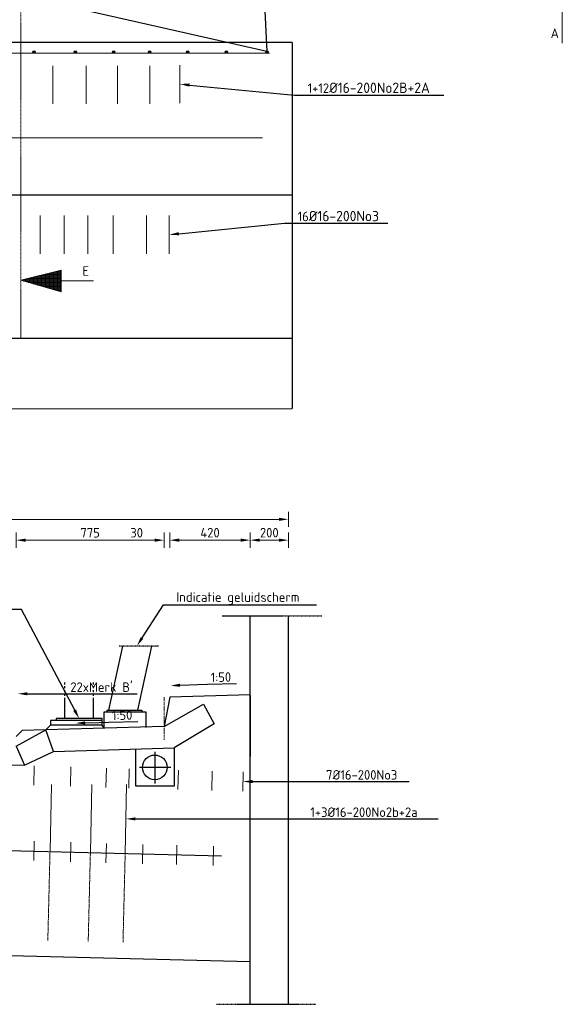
# Model space of a CAD drawing. Header units: millimetres. Extents: x -8028558 to 327273, y -63352 to 83293.
# Tile 168 of 195: x 260904 to 263743, y 4757 to 9914. Entities that reach past the tile are written whole.
import ezdxf
from ezdxf import colors
from ezdxf.entities.mleader import LeaderData, LeaderLine
from ezdxf.math import Vec2, Vec3

# ---------------------------------------------------------------- set-up
doc = ezdxf.new("R2010")
doc.units = ezdxf.units.MM
for name, pattern in [('NLCS-HIDDEN', [4, 2, -2]), ('XX-AFBREEK', [7, 4, -1, 1, -1]), ('XX-HART', [13, 4, -2, 1, -2, 4])]:
    doc.linetypes.add(name, pattern=pattern)
for name, color, linetype, lineweight in [('B-CO-AM-AS_KUNSTWERK_GELUIDSWERENDEVOORZIENING-GD', 10, 'Continuous', 25), ('B-CO-BC-AFBREEKLIJN-G', 7, 'XX-AFBREEK', 18), ('B-CO-BC-AFBREEKLIJN-GD', 7, 'XX-AFBREEK', 25), ('B-CO-BC-BETONVORM-GD', 90, 'Continuous', 25), ('B-CO-BC-BETONVORM_GEWAPEND-T70', 210, 'Continuous', 70), ('B-CO-BC-STORTNAAD-GD', 10, 'BC-STORTNAAD', 25), ('B-CO-BC-WAPENING-G', 170, 'Continuous', 18), ('B-CO-BC-WAPENING-GD', 130, 'Continuous', 25), ('B-CO-BC-WAPENING_HOOFDWAPENING-G', 170, 'Continuous', 18), ('B-CO-BC-WAPENING_HOOFDWAPENING-GN', 140, 'NLCS-HIDDEN', 13), ('N-CO-BC-WAPENING_LOOPLIJN-G', 10, 'Continuous', 18), ('X-XX-AL-HARTLIJN-G', 7, 'XX-HART', 18), ('X-XX-AL-M', 7, 'Continuous', 18), ('X-XX-AL-VERWIJZING-T25', 7, 'Continuous', 25)]:
    doc.layers.add(name, color=color, linetype=linetype, lineweight=lineweight)
doc.styles.add('NLCS-ISO-MM20-T25', font='NLCS-ISO.ttf', dxfattribs={"height": 50})
doc.linetypes.add('BC-STORTNAAD', pattern='A,15,-1,[175,NLCS.SHX,S=1,R=0,X=0,Y=0],-1', length=17)
doc.dimstyles.new('NLCS-MM20-T25-PIJL_L0_H4', dxfattribs={"dimscale": 20, "dimtxt": 2.5, "dimasz": 2.5, "dimexe": 2, "dimexo": 2, "dimgap": 0.7, "dimtad": 1, "dimdec": 0, "dimzin": 0, "dimdsep": 46, "dimtxsty": 'NLCS-ISO-MM20-T25', "dimcen": 0, "dimdle": 2, "dimclrd": 256, "dimclre": 256, "dimclrt": 256, "dimadec": 4, "dimazin": 0, "dimtfac": 1, "dimtdec": 3, "dimtofl": 0, "dimtmove": 0, "dimatfit": 3, "dimfxl": 2, "dimfxlon": 1, "dimtfillclr": 256, "dimtolj": 1, "dimtzin": 0, "dimlwd": -1, "dimlwe": -1, "dimarcsym": 0})

# ---------------------------------------------------------------- blocks, each defined once
blk = doc.blocks.new('*D1284')
at = {"layer": 'X-XX-AL-M', "transparency": 16777216}
for p, q in [((262109.8, 7148.2), (262109.8, 7228.2)), ((262309.8, 7148.2), (262309.8, 7228.2)), ((262259.8, 7188.2), (262159.8, 7188.2))]:
    blk.add_line(p, q, dxfattribs=at)
for points in [[(262159.8, 7196.5), (262159.8, 7179.8), (262109.8, 7188.2)], [(262259.8, 7196.5), (262259.8, 7179.8), (262309.8, 7188.2)]]:
    blk.add_solid(points, dxfattribs=at)
at = {"layer": 'X-XX-AL-M', "transparency": 16777216, "insert": (262209.8, 7227.2), "char_height": 50, "attachment_point": 5, "style": 'NLCS-ISO-MM20-T25'}
blk.add_mtext('\\A1;200', dxfattribs=at)
blk = doc.blocks.new('*D1285')
at = {"layer": 'X-XX-AL-M', "transparency": 16777216}
for p, q in [((261689.6, 7148.2), (261689.6, 7228.2)), ((262109.8, 7148.2), (262109.8, 7228.2)), ((262059.8, 7188.2), (261739.6, 7188.2))]:
    blk.add_line(p, q, dxfattribs=at)
for points in [[(261739.6, 7196.5), (261739.6, 7179.8), (261689.6, 7188.2)], [(262059.8, 7196.5), (262059.8, 7179.8), (262109.8, 7188.2)]]:
    blk.add_solid(points, dxfattribs=at)
at = {"layer": 'X-XX-AL-M', "transparency": 16777216, "insert": (261899.7, 7227.2), "char_height": 50, "attachment_point": 5, "style": 'NLCS-ISO-MM20-T25'}
blk.add_mtext('\\A1;420', dxfattribs=at)
blk = doc.blocks.new('*D1322')
at = {"layer": 'X-XX-AL-M', "transparency": 16777216}
for p, q in [((261659.6, 7148), (261659.6, 7228)), ((261689.6, 7148), (261689.6, 7228)), ((261609.6, 7188), (261471.6, 7188)), ((261739.6, 7188), (261789.6, 7188))]:
    blk.add_line(p, q, dxfattribs=at)
for points in [[(261609.6, 7196.3), (261609.6, 7179.6), (261659.6, 7188)], [(261739.6, 7196.3), (261739.6, 7179.6), (261689.6, 7188)]]:
    blk.add_solid(points, dxfattribs=at)
at = {"layer": 'X-XX-AL-M', "transparency": 16777216, "insert": (261515.6, 7227), "char_height": 50, "attachment_point": 5, "style": 'NLCS-ISO-MM20-T25'}
blk.add_mtext('\\A1;30', dxfattribs=at)
blk = doc.blocks.new('*D1323')
at = {"layer": 'X-XX-AL-M', "transparency": 16777216}
for p, q in [((260884.5, 7148), (260884.5, 7228)), ((261659.6, 7148), (261659.6, 7228)), ((261609.6, 7188), (260934.5, 7188))]:
    blk.add_line(p, q, dxfattribs=at)
for points in [[(260934.5, 7196.3), (260934.5, 7179.6), (260884.5, 7188)], [(261609.6, 7196.3), (261609.6, 7179.6), (261659.6, 7188)]]:
    blk.add_solid(points, dxfattribs=at)
at = {"layer": 'X-XX-AL-M', "transparency": 16777216, "insert": (261272.1, 7227), "char_height": 50, "attachment_point": 5, "style": 'NLCS-ISO-MM20-T25'}
blk.add_mtext('\\A1;775', dxfattribs=at)
blk = doc.blocks.new('*D965')
at = {"layer": 'X-XX-AL-M', "transparency": 16777216}
for p, q in [((242734.8, 7257.1), (242734.8, 7337.1)), ((262309.8, 7257.1), (262309.8, 7337.1)), ((262259.8, 7297.1), (242784.8, 7297.1))]:
    blk.add_line(p, q, dxfattribs=at)
for points in [[(242784.8, 7305.4), (242784.8, 7288.8), (242734.8, 7297.1)], [(262259.8, 7305.4), (262259.8, 7288.8), (262309.8, 7297.1)]]:
    blk.add_solid(points, dxfattribs=at)
at = {"layer": 'X-XX-AL-M', "transparency": 16777216, "insert": (252522.3, 7336.1), "char_height": 50, "attachment_point": 5, "style": 'NLCS-ISO-MM20-T25'}
blk.add_mtext('\\A1;19575', dxfattribs=at)

msp = doc.modelspace()

# ---------------------------------------------------------------- hatches: boundary and pattern name
at = {"layer": 'B-CO-BC-BETONVORM-GD', "true_color": 0x939598}
h = msp.add_hatch(color=252, dxfattribs=at)
h.dxf.hatch_style = 1
h.paths.add_polyline_path([(260972.1, 9744.7, 1), (260984.1, 9744.7, 1)])
h = msp.add_hatch(color=252, dxfattribs=at)
h.dxf.hatch_style = 1
h.paths.add_polyline_path([(261188, 9744.7, 1), (261200, 9744.7, 1)])
h = msp.add_hatch(color=252, dxfattribs=at)
h.dxf.hatch_style = 1
h.paths.add_polyline_path([(261389.4, 9744.7, 1), (261401.4, 9744.7, 1)])
h = msp.add_hatch(color=252, dxfattribs=at)
h.dxf.hatch_style = 1
h.paths.add_polyline_path([(261577.5, 9744.7, 1), (261589.5, 9744.7, 1)])
h = msp.add_hatch(color=252, dxfattribs=at)
h.dxf.hatch_style = 1
h.paths.add_polyline_path([(261776.9, 9744.7, 1), (261788.9, 9744.7, 1)])
h = msp.add_hatch(color=252, dxfattribs=at)
h.dxf.hatch_style = 1
h.paths.add_polyline_path([(261979, 9744.7, 1), (261991, 9744.7, 1)])
h = msp.add_hatch(color=252, dxfattribs=at)
h.dxf.hatch_style = 1
h.paths.add_polyline_path([(262192.3, 9744.7, 1), (262204.3, 9744.7, 1)])
at = {"layer": 'N-CO-BC-WAPENING_LOOPLIJN-G', "ltscale": 500, "true_color": 0x636466}
h = msp.add_hatch(dxfattribs=at)
h.set_pattern_fill('ANGLE', color=251)
h.set_pattern_definition([(0, (-1407440.218, -156601.479), (0, 6.985), [5.08, -1.905]), (90, (-1407440.218, -156601.479), (-6.985, 4e-16), [5.08, -1.905])])
h.paths.add_polyline_path([(261121.4, 8489.2), (261121.4, 8601.7), (260910, 8548.9), (260910, 8548.6)])

# ---------------------------------------------------------------- linework, layer by layer
at = {"layer": 'B-CO-AM-AS_KUNSTWERK_GELUIDSWERENDEVOORZIENING-GD', "flags": 128}
for points in [[(261370.4, 6298.4), (261443.5, 6633.8)], [(261521.5, 6298.4), (261594.7, 6633.8)], [(261361.9, 6288.4), (261361.9, 6298.4), (261541.9, 6298.4), (261541.9, 6288.4)], [(261345.4, 6203.3), (261345.4, 6288.4), (261563.7, 6288.4), (261563.7, 6207.7)]]:
    msp.add_lwpolyline(points, dxfattribs=at)
at = {"layer": 'B-CO-BC-AFBREEKLIJN-G', "flags": 128}
msp.add_lwpolyline([(260909.4, 8246.4), (260910, 12661.8)], dxfattribs=at)
at = {"layer": 'B-CO-BC-AFBREEKLIJN-GD', "flags": 128}
for points in [[(261963.3, 6791.5), (262484.2, 6791.5)], [(261630.6, 6633.8), (261422.7, 6633.8)], [(261933.3, 4757.4), (262454.2, 4757.4)]]:
    msp.add_lwpolyline(points, dxfattribs=at)
at = {"layer": 'B-CO-BC-BETONVORM-GD', "flags": 128}
for points in [[(262329.6, 9794.7), (243104.6, 9794.7)], [(262329.6, 9794.6), (262329.6, 7876.9)], [(262329.6, 8994.7), (242955.6, 8994.7)], [(244180.6, 8246.4), (262329.6, 8246.4)], [(244914.4, 7875.3), (262329.6, 7876.9)], [(244935.4, 7875.3), (262329.6, 7876.9)], [(262109.8, 4757.4), (262109.8, 6791.5)], [(262309.8, 4757.4), (262309.8, 6791.5)], [(242729.6, 6465.3), (260928.8, 6010.3)], [(261139.5, 6432.9), (261139.5, 6442.9)], [(261139.5, 6412.9), (261139.5, 6422.9)], [(261139.5, 6392.9), (261139.5, 6402.9)], [(261289.5, 6432.9), (261289.5, 6442.9)], [(261289.5, 6412.9), (261289.5, 6422.9)], [(261289.5, 6392.9), (261289.5, 6402.9)], [(261139.5, 6372.9), (261139.5, 6382.9)], [(261139.5, 6253.5), (261139.5, 6362.9)], [(261289.5, 6372.9), (261289.5, 6382.9)], [(261289.5, 6253.5), (261289.5, 6362.9)], [(261689.6, 6366), (261659.6, 6212.7)], [(262109.8, 6378.6), (261689.6, 6366)], [(262109.8, 6375), (262109.8, 6055)], [(261659.6, 6212.7), (261864.8, 6328.6)], [(261864.8, 6328.6), (261922.1, 6227)], [(261334.5, 6218.5), (261334.5, 6243.5), (261064.5, 6243.5), (261064.5, 6218.5)], [(261334.5, 6243.5), (261334.5, 6253.5), (261094.5, 6253.5), (261094.5, 6243.5)], [(260916.7, 6190.5), (260884.5, 6160)], [(260884.6, 6109.7), (261040.2, 6194.2)], [(261659.6, 6212.7), (260916.7, 6190.5)], [(261064.5, 6218.5), (261040.2, 6194.2)], [(261080.9, 6080.9), (261040.2, 6194.2)], [(261334.5, 6218.5), (261064.5, 6218.5)], [(261345.4, 6203.3), (261334.3, 6218.6)], [(261922.1, 6227), (261712, 6099.8)], [(260884.6, 6109.7), (260928.8, 6010.3)], [(261080.9, 6080.9), (261712, 6099.8)], [(261512, 5899.8), (261512, 6093.8)], [(261712, 6099.8), (261712, 5899.8)], [(260928.8, 6010.3), (261080.9, 6080.9)], [(261610.5, 6079.1), (261610.5, 5914.2)], [(261694.1, 5998.3), (261530.9, 5998.3)], [(261712, 5899.8), (261512, 5899.8)], [(262109.8, 4980.5), (242704.6, 5465.6)]]:
    msp.add_lwpolyline(points, dxfattribs=at)
at = {"layer": 'B-CO-BC-BETONVORM-GD'}
msp.add_circle((261610.5, 5998.3), 64.5, dxfattribs=at)
at = {"layer": 'B-CO-BC-STORTNAAD-GD', "flags": 128}
msp.add_lwpolyline([(242718.4, 6015.4), (261959.6, 5534.4)], dxfattribs=at)
at = {"layer": 'B-CO-BC-WAPENING-G', "flags": 128}
for points in [[(263743.3, 9959.5), (263743.3, 9791)], [(261121.4, 8545.4), (261289.9, 8545.4)]]:
    msp.add_lwpolyline(points, dxfattribs=at)
at = {"layer": 'B-CO-BC-WAPENING-GD'}
for centre in [(260978.1, 9744.7), (261194, 9744.7), (261395.4, 9744.7), (261583.5, 9744.7), (261782.9, 9744.7), (261985, 9744.7), (262198.3, 9744.7)]:
    msp.add_circle(centre, 6, dxfattribs=at)
at = {"layer": 'B-CO-BC-WAPENING_HOOFDWAPENING-G', "flags": 128}
for points in [[(262210.3, 9738.7), (260774.8, 9738.7)], [(261076.5, 9672.3), (261076.5, 9472.3)], [(261252, 9672.3), (261252, 9472.3)], [(261414.7, 9672.3), (261414.7, 9472.3)], [(261585.4, 9672.3), (261585.4, 9472.3)], [(261742, 9676.3), (261742, 9476.3)], [(262175.1, 9295.9), (260764.3, 9295.7)], [(261010.1, 8887.9), (261010.1, 8687.9)], [(261136, 8887.9), (261136, 8687.9)], [(261259.5, 8887.9), (261259.5, 8687.9)], [(261392.8, 8887.9), (261392.8, 8687.9)], [(261567.5, 8887.9), (261567.5, 8687.9)], [(261686.3, 8887.9), (261686.3, 8687.9)], [(260977.5, 5904.6), (260980, 6005.9)], [(261169.2, 5899.1), (261171.7, 6000.4)], [(261354.6, 5893.3), (261357.1, 5994.6)], [(261474.5, 5889.6), (261477.1, 5990.9)], [(261731.7, 5882), (261734.2, 5983.4)], [(261909, 5877.9), (261911.6, 5979.2)], [(262070.8, 5873.2), (262073.3, 5974.6)], [(261069.6, 5908.8), (261062.1, 5557.6)], [(261281.2, 5908.8), (261273.5, 5552.3)], [(261463.3, 5909.2), (261455.6, 5547.7)], [(260977.5, 5509.9), (260980, 5611.3)], [(261169.2, 5504.4), (261171.7, 5605.8)], [(261354.6, 5498.7), (261357.1, 5600)], [(261546.3, 5493.2), (261548.8, 5594.5)], [(261723.6, 5489), (261726.2, 5590.4)], [(261915.4, 5483.5), (261917.9, 5584.8)]]:
    msp.add_lwpolyline(points, dxfattribs=at)
at = {"layer": 'B-CO-BC-WAPENING_HOOFDWAPENING-GN', "flags": 128}
for points in [[(261062.1, 5557.6), (261050.7, 5092)], [(261273.5, 5552.3), (261262.1, 5086.7)], [(261455.6, 5547.7), (261444.2, 5082.2)]]:
    msp.add_lwpolyline(points, dxfattribs=at)
at = {"layer": 'N-CO-BC-WAPENING_LOOPLIJN-G', "ltscale": 500, "flags": 128}
for points in [[(260909.4, 8548.8), (261121.4, 8601.7)], [(261121.4, 8601.7), (261121.4, 8489.2)], [(261121.4, 8489.2), (260909.4, 8548.8)]]:
    msp.add_lwpolyline(points, dxfattribs=at)
at = {"layer": 'X-XX-AL-HARTLIJN-G', "flags": 128}
msp.add_lwpolyline([(261659.6, 6366.2), (261659.6, 6141.5)], dxfattribs=at)

# ---------------------------------------------------------------- texts
at = {"layer": 'B-CO-BC-BETONVORM_GEWAPEND-T70', "ltscale": 500, "char_height": 50, "style": 'NLCS-ISO-MM20-T25'}
for s, insert, attachment_point in [('A', (263682.4, 9868), 1), ('E', (261266.5, 8622.4), 3)]:
    msp.add_mtext_dynamic_manual_height_columns(s, width=332.893, gutter_width=35, heights=[0], dxfattribs=dict(at, insert=insert, attachment_point=attachment_point))

# ---------------------------------------------------------------- dimensions: what is measured, and where the dimension line sits
at = {"layer": 'X-XX-AL-M'}
for base, p1, p2, picture, middle in [((242734.8, 7297.1), (262309.8, 6811.5), (242734.8, 6693.9), '*D965', (252522.3, 7336.1)), ((260884.5, 7188), (261659.6, 6212.7), (260884.5, 6160), '*D1323', (261272.1, 7227)), ((261659.6, 7188), (261689.6, 6366), (261659.6, 6212.7), '*D1322', (261515.6, 7227)), ((261689.6, 7188.2), (262109.8, 6791.5), (261689.6, 6366), '*D1285', (261899.7, 7227.2)), ((262109.8, 7188.2), (262309.8, 6791.5), (262109.8, 6791.5), '*D1284', (262209.8, 7227.2))]:
    dim = msp.add_linear_dim(base=base, p1=p1, p2=p2, dimstyle='NLCS-MM20-T25-PIJL_L0_H4', dxfattribs=at)
    dim.commit()
    dim.dimension.update_dxf_attribs({"geometry": picture, "text_midpoint": middle})

# ---------------------------------------------------------------- leaders
at = {"layer": 'X-XX-AL-VERWIJZING-T25'}
ml = msp.add_multileader_mtext('Standard', dxfattribs=at)
ml.set_content('Stekken 2x16Ø12-200No4', color=256, style='NLCS-ISO-MM20-T25')
ml.set_leader_properties(color=256, linetype='ByLayer', lineweight=-1)
ml.build(insert=Vec2(0, 0))
ml.multileader.update_dxf_attribs({"text_left_attachment_type": 5, "text_right_attachment_type": 5, "dogleg_length": 50, "arrow_head_size": 50})
ctx = ml.context
ctx.base_point, ctx.char_height, ctx.arrow_head_size, ctx.landing_gap_size, ctx.plane_origin = Vec3(259910.1, 10073.8), 50, 50, 18, Vec3(259339.4, 10411.7)
ctx.left_attachment, ctx.right_attachment = 5, 5
notes = []
notes.append((ctx, [(1, (1, 1, 0), (260756.1, 10073.8), (-1, 0), 50, [(1, [(259339.4, 10411.7), (259375, 9745.2)], 0, []), (3, [(262163.5, 10411.8), (262197.1, 9746.3)], 0, [])])]))
ctx.mtext.insert, ctx.mtext.flow_direction = Vec3(259928.1, 10133.8), 5
ml = msp.add_multileader_mtext('Standard', dxfattribs=at)
ml.set_content('1+12{\\H1.08333x;Ø16-200No2B+2A}', color=256, style='NLCS-ISO-MM20-T25')
ml.set_leader_properties(color=256, linetype='ByLayer', lineweight=-1)
ml.build(insert=Vec2(0, 0))
ml.multileader.update_dxf_attribs({"text_left_attachment_type": 5, "text_right_attachment_type": 5, "dogleg_length": 50, "arrow_head_size": 50})
ctx = ml.context
ctx.base_point, ctx.char_height, ctx.arrow_head_size, ctx.landing_gap_size, ctx.plane_origin = Vec3(262392.3, 9519.2), 50, 50, 18, Vec3(261826.6, 9531.9)
ctx.left_attachment, ctx.right_attachment = 5, 5
notes.append((ctx, [(0, (1, 1, 0), (262342.3, 9519.2), (1, 0), 50, [(0, [(261742, 9576.3)], 0, [])])]))
ctx.mtext.insert, ctx.mtext.flow_direction = Vec3(262410.3, 9584.2), 5
ml = msp.add_multileader_mtext('Standard', dxfattribs=at)
ml.set_content('16{\\H1.08333x;Ø16-200No3}', color=256, style='NLCS-ISO-MM20-T25')
ml.set_leader_properties(color=256, linetype='ByLayer', lineweight=-1)
ml.build(insert=Vec2(0, 0))
ml.multileader.update_dxf_attribs({"text_left_attachment_type": 5, "text_right_attachment_type": 5, "dogleg_length": 50, "arrow_head_size": 50})
ctx = ml.context
ctx.base_point, ctx.char_height, ctx.arrow_head_size, ctx.landing_gap_size, ctx.plane_origin = Vec3(262340.1, 8847.5), 50, 50, 18, Vec3(261864.5, 9134.7)
ctx.left_attachment, ctx.right_attachment = 5, 5
notes.append((ctx, [(0, (1, 1, 0), (262290.1, 8847.5), (1, 0), 50, [(0, [(261686.3, 8787.9)], 0, [])])]))
ctx.mtext.insert, ctx.mtext.flow_direction = Vec3(262358.1, 8912.5), 5
ml = msp.add_multileader_mtext('Standard', dxfattribs=at)
ml.set_content('Geleiderailconstructie\\Ptype VLP 1LV 133 ', color=256, style='NLCS-ISO-MM20-T25')
ml.set_leader_properties(color=256, linetype='ByLayer', lineweight=-1)
ml.build(insert=Vec2(0, 0))
ml.multileader.update_dxf_attribs({"text_left_attachment_type": 5, "text_right_attachment_type": 5, "dogleg_length": 50, "arrow_head_size": 50})
ctx = ml.context
ctx.base_point, ctx.char_height, ctx.arrow_head_size, ctx.landing_gap_size, ctx.plane_origin = Vec3(260182.7, 6825.2), 50, 50, 18, Vec3(261214.5, 6253.5)
ctx.left_attachment, ctx.right_attachment = 5, 5
notes.append((ctx, [(0, (1, 1, 0), (260913.7, 6825.2), (-1, 0), 50, [(0, [(261214.5, 6253.5)], 0, [])])]))
ctx.mtext.insert, ctx.mtext.flow_direction = Vec3(260200.7, 6973.5), 5
ml = msp.add_multileader_mtext('Standard', dxfattribs=at)
ml.set_content('Indicatie geluidscherm', color=256, style='NLCS-ISO-MM20-T25')
ml.set_leader_properties(color=256, linetype='ByLayer', lineweight=-1)
ml.build(insert=Vec2(0, 0))
ml.multileader.update_dxf_attribs({"text_left_attachment_type": 5, "text_right_attachment_type": 5, "dogleg_length": 50, "arrow_head_size": 50})
ctx = ml.context
ctx.base_point, ctx.char_height, ctx.arrow_head_size, ctx.landing_gap_size, ctx.plane_origin = Vec3(261705.4, 6849.9), 50, 50, 18, Vec3(261516.7, 6633.8)
ctx.left_attachment, ctx.right_attachment = 5, 5
notes.append((ctx, [(0, (1, 1, 0), (261655.4, 6849.9), (1, 0), 50, [(0, [(261516.7, 6633.8)], 0, [])])]))
ctx.mtext.insert, ctx.mtext.flow_direction = Vec3(261723.4, 6914.9), 5
ml = msp.add_multileader_mtext('Standard', dxfattribs=at)
ml.set_content('1:50', color=256, style='NLCS-ISO-MM20-T25')
ml.set_leader_properties(color=256, linetype='ByLayer', lineweight=-1)
ml.build(insert=Vec2(0, 0))
ml.multileader.update_dxf_attribs({"text_left_attachment_type": 5, "text_right_attachment_type": 5, "dogleg_length": 50, "arrow_head_size": 50})
ctx = ml.context
ctx.base_point, ctx.char_height, ctx.arrow_head_size, ctx.landing_gap_size, ctx.plane_origin, ctx.plane_x_axis, ctx.plane_y_axis = Vec3(261886.2, 6433.4), 50, 50, 18, Vec3(261339.6, 6418.4), Vec3(0.999624, 0.027417), Vec3(-0.027417, 0.999624)
ctx.left_attachment, ctx.right_attachment = 5, 5
notes.append((ctx, [(0, (1, 1, 0), (261836.3, 6432.1), (0.999624, 0.027417), 50, [(0, [(261692.8, 6426.2)], 0, [])])]))
ctx.mtext.insert, ctx.mtext.text_direction, ctx.mtext.rotation, ctx.mtext.flow_direction = Vec3(261902.6, 6493.9), Vec3(0.999624, 0.027417), 0.027421, 5
ml = msp.add_multileader_mtext('Standard', dxfattribs=at)
ml.set_content("22xMerk B'", color=256, style='NLCS-ISO-MM20-T25')
ml.set_leader_properties(color=256, linetype='ByLayer', lineweight=-1)
ml.build(insert=Vec2(0, 0))
ml.multileader.update_dxf_attribs({"text_left_attachment_type": 5, "text_right_attachment_type": 5, "dogleg_length": 50, "arrow_head_size": 50})
ctx = ml.context
ctx.base_point, ctx.char_height, ctx.arrow_head_size, ctx.landing_gap_size, ctx.plane_origin = Vec3(261150.5, 6383.6), 50, 50, 18, Vec3(260893.9, 6383.6)
ctx.left_attachment, ctx.right_attachment = 5, 5
notes.append((ctx, [(0, (1, 1, 0), (261100.5, 6383.6), (1, 0), 50, [(0, [(260893.9, 6383.6)], 0, [])])]))
ctx.mtext.insert, ctx.mtext.flow_direction = Vec3(261168.5, 6443.6), 5
ml = msp.add_multileader_mtext('Standard', dxfattribs=at)
ml.set_content('1:50', color=256, style='NLCS-ISO-MM20-T25')
ml.set_leader_properties(color=256, linetype='ByLayer', lineweight=-1)
ml.build(insert=Vec2(0, 0))
ml.multileader.update_dxf_attribs({"text_left_attachment_type": 5, "text_right_attachment_type": 5, "dogleg_length": 50, "arrow_head_size": 50})
ctx = ml.context
ctx.base_point, ctx.char_height, ctx.arrow_head_size, ctx.landing_gap_size, ctx.plane_origin, ctx.plane_x_axis, ctx.plane_y_axis = Vec3(261369.3, 6234.8), 50, 50, 18, Vec3(260822.6, 6219.8), Vec3(0.999624, 0.027417), Vec3(-0.027417, 0.999624)
ctx.left_attachment, ctx.right_attachment = 5, 5
notes.append((ctx, [(0, (1, 1, 0), (261319.3, 6233.4), (0.999624, 0.027417), 50, [(0, [(261196.2, 6229.9)], 0, [])])]))
ctx.mtext.insert, ctx.mtext.text_direction, ctx.mtext.rotation, ctx.mtext.flow_direction = Vec3(261385.6, 6295.2), Vec3(0.999624, 0.027417), 0.027421, 5
ml = msp.add_multileader_mtext('Standard', dxfattribs=at)
ml.set_content('7Ø16-200No3', color=256, style='NLCS-ISO-MM20-T25')
ml.set_leader_properties(color=256, linetype='ByLayer', lineweight=-1)
ml.build(insert=Vec2(0, 0))
ml.multileader.update_dxf_attribs({"text_left_attachment_type": 5, "text_right_attachment_type": 5, "dogleg_length": 50, "arrow_head_size": 50})
ctx = ml.context
ctx.base_point, ctx.char_height, ctx.arrow_head_size, ctx.landing_gap_size, ctx.plane_origin = Vec3(262489.3, 5923.9), 50, 50, 18, Vec3(262072, 5923.9)
ctx.left_attachment, ctx.right_attachment = 5, 5
notes.append((ctx, [(0, (1, 1, 0), (262439.3, 5923.9), (1, 0), 50, [(0, [(262072, 5923.9)], 0, [])])]))
ctx.mtext.insert, ctx.mtext.flow_direction = Vec3(262507.3, 5983.9), 5
ml = msp.add_multileader_mtext('Standard', dxfattribs=at)
ml.set_content('1+3Ø16-200No2b+2a', color=256, style='NLCS-ISO-MM20-T25')
ml.set_leader_properties(color=256, linetype='ByLayer', lineweight=-1)
ml.build(insert=Vec2(0, 0))
ml.multileader.update_dxf_attribs({"text_left_attachment_type": 5, "text_right_attachment_type": 5, "dogleg_length": 50, "arrow_head_size": 50})
ctx = ml.context
ctx.base_point, ctx.char_height, ctx.arrow_head_size, ctx.landing_gap_size, ctx.plane_origin = Vec3(262406.5, 5728.5), 50, 50, 18, Vec3(261459.5, 5728.5)
ctx.left_attachment, ctx.right_attachment = 5, 5
notes.append((ctx, [(0, (1, 1, 0), (262356.5, 5728.5), (1, 0), 50, [(0, [(261459.5, 5728.5)], 0, [])])]))
ctx.mtext.insert, ctx.mtext.flow_direction = Vec3(262424.5, 5788.5), 5
for ctx, leaders in notes:
    for number, flags, end, landing, length, lines in leaders:
        leader = LeaderData()
        leader.index, (leader.has_last_leader_line, leader.has_dogleg_vector, leader.attachment_direction) = number, flags
        leader.last_leader_point, leader.dogleg_vector, leader.dogleg_length = Vec3(end), Vec3(landing), length
        for number, points, colour, breaks in lines:
            line = LeaderLine()
            line.index, line.vertices, line.color, line.breaks = number, Vec3.list(points), colors.encode_raw_color(colour), breaks
            leader.lines.append(line)
        ctx.leaders.append(leader)

doc.saveas('drawing.dxf')
